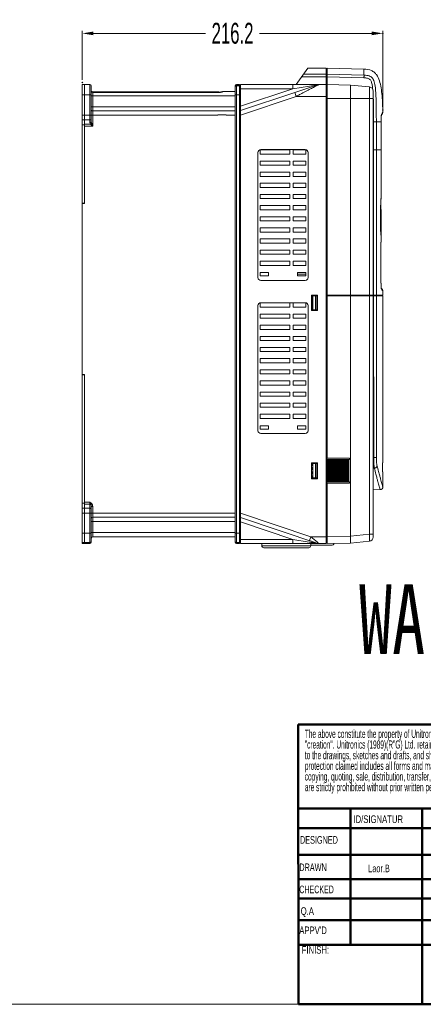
# Model space of a CAD drawing. Header units: millimetres. Extents: x -473 to 23648, y -382 to 1866.
# Tile 174 of 256: x 7945 to 8236, y -382 to 325. Entities that reach past the tile are written whole.
import ezdxf

# ---------------------------------------------------------------- set-up
doc = ezdxf.new("R2010")
doc.units = ezdxf.units.MM
doc.header["$LTSCALE"] = 80
doc.header["$PDMODE"] = 3
doc.header["$PDSIZE"] = 0.3
doc.layers.get('0').update_dxf_attribs({"linetype": 'CONTINUOUS'})
doc.styles.add('SLDTEXTSTYLE0', font='TXT', dxfattribs={"width": 0.75})
doc.styles.add('SLDTEXTSTYLE1', font='TXT', dxfattribs={"width": 0.686449})
doc.styles.add('SLDTEXTSTYLE3', font='TXT', dxfattribs={"width": 0.482098})
doc.styles.add('SLDTEXTSTYLE4', font='TXT', dxfattribs={"width": 0.551421})
doc.styles.get("Standard").update_dxf_attribs({"font": 'technic_.ttf', "width": 0.7})
doc.dimstyles.get("Standard").update_dxf_attribs({"dimtxt": 3, "dimasz": 3, "dimexe": 0.18, "dimexo": 0.0625, "dimgap": 0.09, "dimtad": 1, "dimdsep": 46, "dimtxsty": 'Standard', "dimcen": 0.09, "dimadec": 0, "dimazin": 0, "dimtol": 1, "dimtp": 0.01, "dimtm": 0.01, "dimtfac": 1, "dimtofl": 0, "dimtmove": 0, "dimatfit": 3, "dimfxl": 1, "dimtolj": 1, "dimarcsym": 0})

# ---------------------------------------------------------------- blocks, each defined once
blk = doc.blocks.new('*D72')
at = {"color": 0, "lineweight": 0, "transparency": 16777216}
for p, q in [((7990.23, 282), (7990.23, 317.28)), ((7998.23, 315.48), (8078.98, 315.48)), ((8198.42, 315.48), (8117.66, 315.48)), ((8206.42, 262.18), (8206.42, 317.28))]:
    blk.add_line(p, q, dxfattribs=at)
for p in [(8206.42, 315.48), (7990.23, 280.2), (8206.42, 260.38)]:
    blk.add_point(p, dxfattribs=at)
for points in [[(7998.23, 316.82), (7998.23, 314.15), (7990.23, 315.48)], [(8198.42, 314.15), (8198.42, 316.82), (8206.42, 315.48)]]:
    blk.add_solid(points, dxfattribs=at)
at = {"color": 0, "lineweight": 0, "transparency": 16777216, "insert": (8098.32, 315.48), "char_height": 15, "attachment_point": 5}
blk.add_mtext('\\A1;216.2', dxfattribs=at)
blk = doc.blocks.new('SW_NOTE_0')
at = {"color": 0, "char_height": 1.5875, "attachment_point": 1, "style": 'SLDTEXTSTYLE3'}
for s, insert in [('The above constitute the property of Unitronics (1989)(R"G) Ltd., and are protected by copyright laws as its', (0, 2.05)), ('"creation". Unitronics (1989)(R"G) Ltd. retains all rights to its proprietary assets including, but not limited', (0, -0.04)), ('to the drawings, sketches and drafts, and shall remain the property of Unitronics (1989)(R"G) Ltd. Copyright', (0, -2.12)), ('protection claimed includes all forms and matters of materials and information. Any unauthorized use,', (0, -4.2)), ('copying, quoting, sale, distribution, transfer, assignment, giveaway, rent, lease, sublicense or dispose thereof', (0, -6.29)), ('are strictly prohibited without prior written permission from Unitronics (1989)(R"G) Ltd.', (0, -8.37))]:
    blk.add_mtext(s, dxfattribs=dict(at, insert=insert))

msp = doc.modelspace()

# ---------------------------------------------------------------- linework, layer by layer
at = {"color": 0, "linetype": 'Continuous', "lineweight": 0}
for p, q in [((8152.527, 290.574), (8144.029, 278.698)), ((8165.627, 290.574), (8152.527, 290.574)), ((8165.627, 290.574), (8165.627, -51.302)), ((8166.427, 268.708), (8166.427, 290.574)), ((8192.877, 289.881), (8166.427, 290.574)), ((8166.027, 284.134), (8147.919, 284.134)), ((8165.627, 286.122), (8149.341, 286.122)), ((8166.027, 290.074), (8165.627, 290.074)), ((8165.627, 287.898), (8166.027, 287.898)), ((8165.627, 287.771), (8166.027, 287.771)), ((8166.027, 285.625), (8165.627, 285.625)), ((8166.027, 278.198), (8166.027, 290.084)), ((8166.027, 290.084), (8166.427, 290.084)), ((8166.027, 285.634), (8166.427, 285.634)), ((8166.027, 285.625), (8166.027, -50.802)), ((8166.027, 284.143), (8166.427, 284.143)), ((8166.427, 286.122), (8192.877, 285.479)), ((8166.427, 284.134), (8192.859, 283.491)), ((8192.877, 285.479), (8192.877, 289.881)), ((7990.227, 193.188), (7990.227, 278.698)), ((7990.227, 278.698), (7991.727, 278.698)), ((7991.727, 193.388), (7991.727, 278.698)), ((7991.727, 278.698), (7995.727, 278.698)), ((7991.727, 271.198), (7991.727, 278.698)), ((7995.727, 278.698), (7995.727, 251.405)), ((7996.727, 277.698), (7996.727, 252.112)), ((8100.227, -50.302), (8100.227, 277.698)), ((8100.227, -50.302), (8100.227, 277.698)), ((8101.227, 278.112), (8101.227, 278.698)), ((8101.227, 278.112), (8101.227, 278.698)), ((8101.227, 278.698), (8103.227, 278.698)), ((8101.227, 278.698), (8103.227, 278.698)), ((8101.227, -51.302), (8101.227, 278.097)), ((8101.227, -51.302), (8101.227, 278.097)), ((8103.227, 278.097), (8101.227, 278.097)), ((8103.227, 277.878), (8101.227, 277.878)), ((8103.227, 277.878), (8101.227, 277.878)), ((8103.227, 278.698), (8103.227, 271.198)), ((8103.227, 278.198), (8104.027, 278.198)), ((8104.027, -51.302), (8104.027, 278.698)), ((8104.027, 278.698), (8160.515, 278.698)), ((8104.027, 278.698), (8141.601, 278.698)), ((8141.601, 275.698), (8141.601, 278.698)), ((8159.563, 278.543), (8141.601, 275.698)), ((8159.563, 278.543), (8143.121, 273.043)), ((8165.627, 278.698), (8160.515, 278.698)), ((8166.027, 278.198), (8165.627, 278.198)), ((8166.027, 278.208), (8166.427, 278.208)), ((8166.027, 268.708), (8166.027, 277.457)), ((8183.091, 278.261), (8166.427, 278.698)), ((8183.091, 278.261), (8196.76, 276.966)), ((8196.76, 276.966), (8196.76, 268.709)), ((7990.227, 271.198), (7991.727, 271.198)), ((7991.727, 193.188), (7991.727, 271.198)), ((7991.727, 271.198), (7996.727, 271.198)), ((7996.727, 270.698), (8100.227, 270.698)), ((7996.745, 274.054), (7996.741, 274.067)), ((7996.82, 273.952), (7996.745, 274.054)), ((7996.929, 273.81), (7996.819, 273.953)), ((7996.82, 273.952), (7996.819, 273.952)), ((7996.907, 273.787), (7996.929, 273.81)), ((7997.1, 273.591), (7996.932, 273.805)), ((7997.209, 273.501), (7997.071, 273.622)), ((7997.33, 273.403), (7997.1, 273.591)), ((7997.555, 273.3), (7997.315, 273.414)), ((7997.58, 273.294), (7997.33, 273.403)), ((7997.57, 273.298), (7997.555, 273.3)), ((7997.727, 273.276), (7997.58, 273.294)), ((8089.227, 273.276), (7997.727, 273.276)), ((7997.727, 248.869), (7997.727, 273.276)), ((8089.227, 273.065), (7997.727, 273.065)), ((7998.253, 273.488), (8083.133, 273.488)), ((8011.407, 273.483), (7998.976, 273.483)), ((8087.855, 273.483), (8075.11, 273.483)), ((8083.238, 273.488), (8088.2, 273.488)), ((8090.011, 273.372), (8089.227, 273.276)), ((8089.319, 273.277), (8089.227, 273.276)), ((8089.227, 273.065), (8089.227, 273.276)), ((8090.08, 273.387), (8089.319, 273.277)), ((8090.061, 273.384), (8090.011, 273.372)), ((8091.65, 273.698), (8091.643, 273.698)), ((8091.65, 273.698), (8100.227, 273.698)), ((8100.227, 271.198), (8103.227, 271.198)), ((8100.227, 271.198), (8103.227, 271.198)), ((8103.227, 275.698), (8141.601, 275.698)), ((8103.227, 271.198), (8103.227, -43.802)), ((8141.601, 275.698), (8104.027, 263.129)), ((8143.121, 273.043), (8104.027, 259.965)), ((8144.073, 270.198), (8104.027, 256.802)), ((8144.073, 270.198), (8143.121, 273.043)), ((8166.027, 270.198), (8144.073, 270.198)), ((8199.477, 273.979), (8199.477, 268.708)), ((8100.227, 262.698), (7996.727, 262.698)), ((8103.227, 262.861), (8104.027, 262.861)), ((8166.027, 268.708), (8199.477, 268.708)), ((8166.427, 10.137), (8166.427, 268.708)), ((8183.091, 268.708), (8183.091, 127.208)), ((8196.76, 268.709), (8196.76, 127.208)), ((8199.477, 268.708), (8199.477, 127.208)), ((7990.227, 256.769), (7991.727, 256.769)), ((7991.727, 256.769), (7996.727, 256.769)), ((8087.727, 256.698), (7996.727, 256.698)), ((8100.227, 259.698), (7997.727, 259.698)), ((8093.727, 256.979), (8087.727, 256.979)), ((8087.727, 256.839), (8087.727, 256.979)), ((8087.727, 256.698), (8087.727, 256.839)), ((8093.727, 256.839), (8093.727, 256.979)), ((8093.727, 256.698), (8093.727, 256.839)), ((8100.227, 256.698), (8093.727, 256.698)), ((8103.227, 259.198), (8104.027, 259.198)), ((8103.227, 256.534), (8104.027, 256.534)), ((8205.21, 254.161), (8205.237, 254.805)), ((8205.355, 256.421), (8205.735, 257.105)), ((8205.735, 257.105), (8206.153, 257.849)), ((7990.227, 253.233), (7991.727, 253.233)), ((7990.227, 249.698), (7991.727, 249.698)), ((7991.727, 253.233), (7995.727, 253.233)), ((7996.07, 250.284), (7991.727, 250.284)), ((7997.727, 248.869), (7991.727, 248.869)), ((8201.753, 251.858), (8199.801, 251.858)), ((8199.801, 251.858), (8199.801, 248.708)), ((8199.801, 248.708), (8199.801, 231.858)), ((8201.753, 251.858), (8201.753, 231.858)), ((8205.147, 251.858), (8201.753, 251.858)), ((8205.134, 231.858), (8205.134, 250.095)), ((8205.134, 250.095), (8205.138, 250.095)), ((8205.147, 251.858), (8205.151, 251.833)), ((8205.151, 251.832), (8205.169, 252.793)), ((8205.168, 252.733), (8205.189, 253.54)), ((8205.187, 253.484), (8205.212, 254.212)), ((8116.627, 229.898), (8116.627, 139.898)), ((8118.127, 231.698), (8118.127, 228.698)), ((8139.527, 231.698), (8118.127, 231.698)), ((8118.127, 228.698), (8139.527, 228.698)), ((8150.627, 231.898), (8118.627, 231.898)), ((8139.527, 231.698), (8139.527, 228.698)), ((8142.027, 231.698), (8142.027, 228.698)), ((8151.127, 231.698), (8142.027, 231.698)), ((8142.027, 228.698), (8151.127, 228.698)), ((8151.127, 228.698), (8151.127, 231.698)), ((8152.627, 139.898), (8152.627, 229.898)), ((8199.477, 231.858), (8199.801, 231.858)), ((8199.801, 231.858), (8199.809, 127.208)), ((8201.753, 231.858), (8199.801, 231.858)), ((8201.753, 231.858), (8205.138, 231.858)), ((8205.134, 232.096), (8205.138, 232.096)), ((8118.127, 223.698), (8118.127, 220.698)), ((8139.527, 223.698), (8118.127, 223.698)), ((8118.127, 220.698), (8139.527, 220.698)), ((8139.527, 223.698), (8139.527, 220.698)), ((8142.027, 223.698), (8142.027, 220.698)), ((8151.127, 223.698), (8142.027, 223.698)), ((8142.027, 220.698), (8151.127, 220.698)), ((8151.127, 220.698), (8151.127, 223.698)), ((8118.127, 215.698), (8118.127, 212.698)), ((8139.527, 215.698), (8118.127, 215.698)), ((8118.127, 212.698), (8139.527, 212.698)), ((8139.527, 215.698), (8139.527, 212.698)), ((8142.027, 215.698), (8142.027, 212.698)), ((8151.127, 215.698), (8142.027, 215.698)), ((8142.027, 212.698), (8151.127, 212.698)), ((8151.127, 212.698), (8151.127, 215.698)), ((8118.127, 207.698), (8118.127, 204.698)), ((8139.527, 207.698), (8118.127, 207.698)), ((8139.527, 207.698), (8139.527, 204.698)), ((8142.027, 207.698), (8142.027, 204.698)), ((8151.127, 207.698), (8142.027, 207.698)), ((8151.127, 204.698), (8151.127, 207.698)), ((8118.127, 204.698), (8139.527, 204.698)), ((8118.127, 199.698), (8118.127, 196.698)), ((8139.527, 199.698), (8118.127, 199.698)), ((8139.527, 199.698), (8139.527, 196.698)), ((8142.027, 204.698), (8151.127, 204.698)), ((8142.027, 199.698), (8142.027, 196.698)), ((8151.127, 199.698), (8142.027, 199.698)), ((8151.127, 196.698), (8151.127, 199.698)), ((7990.227, 193.388), (7991.727, 193.388)), ((7990.227, 70.188), (7990.227, 193.188)), ((7990.227, 193.188), (7991.727, 193.188)), ((8118.127, 196.698), (8139.527, 196.698)), ((8118.127, 191.698), (8118.127, 188.698)), ((8139.527, 191.698), (8118.127, 191.698)), ((8139.527, 191.698), (8139.527, 188.698)), ((8142.027, 196.698), (8151.127, 196.698)), ((8142.027, 191.698), (8142.027, 188.698)), ((8151.127, 191.698), (8142.027, 191.698)), ((8151.127, 188.698), (8151.127, 191.698)), ((8205.125, 197.81), (8205.127, 197.859)), ((8205.127, 197.859), (8205.127, 197.939)), ((8205.127, 197.857), (8205.131, 197.938)), ((8205.128, 197.81), (8205.127, 197.857)), ((8205.128, 197.81), (8205.131, 197.939)), ((8118.127, 188.698), (8139.527, 188.698)), ((8142.027, 188.698), (8151.127, 188.698)), ((8204.651, 184.364), (8204.655, 184.612)), ((8204.696, 186.422), (8204.698, 186.394)), ((8205.114, 170.688), (8205.125, 187.247)), ((8205.125, 187.247), (8205.122, 187.376)), ((8118.127, 183.698), (8118.127, 180.698)), ((8139.527, 183.698), (8118.127, 183.698)), ((8118.127, 180.698), (8139.527, 180.698)), ((8139.527, 183.698), (8139.527, 180.698)), ((8142.027, 183.698), (8142.027, 180.698)), ((8151.127, 183.698), (8142.027, 183.698)), ((8142.027, 180.698), (8151.127, 180.698)), ((8151.127, 180.698), (8151.127, 183.698)), ((8118.127, 175.698), (8118.127, 172.698)), ((8139.527, 175.698), (8118.127, 175.698)), ((8118.127, 172.698), (8139.527, 172.698)), ((8139.527, 175.698), (8139.527, 172.698)), ((8142.027, 175.698), (8142.027, 172.698)), ((8151.127, 175.698), (8142.027, 175.698)), ((8142.027, 172.698), (8151.127, 172.698)), ((8151.127, 172.698), (8151.127, 175.698)), ((8205.069, 170.969), (8205.069, 170.97)), ((8205.074, 170.85), (8205.069, 170.969)), ((8205.104, 170.688), (8205.069, 170.969)), ((8205.114, 170.532), (8205.104, 170.688)), ((8205.11, 170.562), (8205.104, 170.688)), ((8205.104, 159.85), (8205.114, 170.688)), ((8205.114, 170.532), (8205.11, 170.562)), ((8118.127, 167.698), (8118.127, 164.698)), ((8139.527, 167.698), (8118.127, 167.698)), ((8118.127, 164.698), (8139.527, 164.698)), ((8139.527, 167.698), (8139.527, 164.698)), ((8142.027, 167.698), (8142.027, 164.698)), ((8151.127, 167.698), (8142.027, 167.698)), ((8142.027, 164.698), (8151.127, 164.698)), ((8151.127, 164.698), (8151.127, 167.698)), ((8118.127, 159.698), (8118.127, 156.698)), ((8139.527, 159.698), (8118.127, 159.698)), ((8118.127, 156.698), (8139.527, 156.698)), ((8139.527, 159.698), (8139.527, 156.698)), ((8142.027, 159.698), (8142.027, 156.698)), ((8151.127, 159.698), (8142.027, 159.698)), ((8142.027, 156.698), (8151.127, 156.698)), ((8151.127, 156.698), (8151.127, 159.698)), ((8139.527, 151.698), (8118.127, 151.698)), ((8118.127, 151.698), (8118.127, 148.698)), ((8118.127, 148.698), (8139.527, 148.698)), ((8139.527, 151.698), (8139.527, 148.698)), ((8151.127, 151.698), (8142.027, 151.698)), ((8142.027, 151.698), (8142.027, 148.698)), ((8142.027, 148.698), (8151.127, 148.698)), ((8151.127, 148.698), (8151.127, 151.698)), ((8124.127, 143.498), (8118.127, 143.498)), ((8118.127, 143.498), (8118.127, 141.098)), ((8124.127, 141.098), (8124.127, 143.498)), ((8145.127, 143.498), (8145.127, 141.098)), ((8151.127, 143.498), (8145.127, 143.498)), ((8145.127, 142.447), (8151.127, 142.447)), ((8151.127, 141.098), (8151.127, 143.498)), ((8118.127, 141.098), (8124.127, 141.098)), ((8118.627, 137.898), (8150.627, 137.898)), ((8145.127, 141.098), (8151.127, 141.098)), ((8205.076, 138.513), (8205.08, 138.513)), ((8205.084, 137.459), (8205.081, 138.391)), ((8205.254, 132.899), (8205.22, 133.341)), ((8205.619, 131.956), (8205.307, 132.378)), ((8205.644, 131.257), (8205.454, 131.514)), ((8206.073, 131.348), (8205.619, 131.956)), ((8205.677, 131.213), (8205.644, 131.257)), ((8206.477, 127.208), (8206.477, 130.143)), ((8118.127, 121.698), (8118.127, 118.698)), ((8139.527, 121.698), (8118.127, 121.698)), ((8150.627, 121.898), (8118.627, 121.898)), ((8139.527, 121.698), (8139.527, 118.698)), ((8142.027, 121.698), (8142.027, 118.698)), ((8151.127, 121.698), (8142.027, 121.698)), ((8151.127, 118.698), (8151.127, 121.698)), ((8155.125, 127.208), (8155.125, 116.208)), ((8159.425, 127.208), (8155.125, 127.208)), ((8155.525, 123.859), (8155.125, 123.859)), ((8155.525, 126.708), (8155.525, 116.708)), ((8155.525, 126.708), (8159.025, 126.708)), ((8156.077, 116.708), (8156.077, 126.708)), ((8157.964, 126.708), (8157.964, 116.708)), ((8159.025, 126.708), (8159.025, 116.708)), ((8159.425, 126.708), (8159.025, 126.708)), ((8159.425, 116.208), (8159.425, 127.208)), ((8166.027, 126.708), (8206.477, 126.708)), ((8166.427, 127.208), (8206.477, 127.208)), ((8183.061, 126.708), (8183.061, 127.208)), ((8183.091, 126.708), (8183.091, -45.867)), ((8196.712, 126.708), (8196.712, 127.208)), ((8196.76, 126.708), (8196.76, -44.572)), ((8198.977, 126.708), (8198.977, 127.208)), ((8199.477, 126.708), (8199.477, -44.572)), ((8199.477, 126.708), (8199.477, -46.563)), ((8199.8, 126.708), (8199.8, 127.208)), ((8199.809, 126.708), (8199.839, 10.596)), ((8201.264, 126.708), (8201.264, 127.208)), ((8205.977, 126.708), (8205.977, 127.208)), ((8206.477, 6.708), (8206.477, 126.708)), ((8116.627, 119.898), (8116.627, 29.898)), ((8118.127, 118.698), (8139.527, 118.698)), ((8118.127, 113.698), (8118.127, 110.698)), ((8139.527, 113.698), (8118.127, 113.698)), ((8139.527, 113.698), (8139.527, 110.698)), ((8142.027, 118.698), (8151.127, 118.698)), ((8142.027, 113.698), (8142.027, 110.698)), ((8151.127, 113.698), (8142.027, 113.698)), ((8151.127, 110.698), (8151.127, 113.698)), ((8152.627, 29.898), (8152.627, 119.898)), ((8155.125, 119.798), (8155.525, 119.798)), ((8155.125, 118.598), (8155.525, 118.598)), ((8155.125, 116.208), (8159.425, 116.208)), ((8159.025, 116.708), (8155.525, 116.708)), ((8159.425, 116.708), (8159.025, 116.708)), ((8118.127, 110.698), (8139.527, 110.698)), ((8142.027, 110.698), (8151.127, 110.698)), ((8118.127, 105.698), (8118.127, 102.698)), ((8139.527, 105.698), (8118.127, 105.698)), ((8118.127, 102.698), (8139.527, 102.698)), ((8139.527, 105.698), (8139.527, 102.698)), ((8142.027, 105.698), (8142.027, 102.698)), ((8151.127, 105.698), (8142.027, 105.698)), ((8142.027, 102.698), (8151.127, 102.698)), ((8151.127, 102.698), (8151.127, 105.698)), ((8118.127, 97.698), (8118.127, 94.698)), ((8139.527, 97.698), (8118.127, 97.698)), ((8118.127, 94.698), (8139.527, 94.698)), ((8139.527, 97.698), (8139.527, 94.698)), ((8142.027, 97.698), (8142.027, 94.698)), ((8151.127, 97.698), (8142.027, 97.698)), ((8142.027, 94.698), (8151.127, 94.698)), ((8151.127, 94.698), (8151.127, 97.698)), ((8118.127, 89.698), (8118.127, 86.698)), ((8139.527, 89.698), (8118.127, 89.698)), ((8118.127, 86.698), (8139.527, 86.698)), ((8139.527, 89.698), (8139.527, 86.698)), ((8142.027, 89.698), (8142.027, 86.698)), ((8151.127, 89.698), (8142.027, 89.698)), ((8142.027, 86.698), (8151.127, 86.698)), ((8151.127, 86.698), (8151.127, 89.698)), ((8118.127, 81.698), (8118.127, 78.698)), ((8139.527, 81.698), (8118.127, 81.698)), ((8118.127, 78.698), (8139.527, 78.698)), ((8139.527, 81.698), (8139.527, 78.698)), ((8142.027, 81.698), (8142.027, 78.698)), ((8151.127, 81.698), (8142.027, 81.698)), ((8142.027, 78.698), (8151.127, 78.698)), ((8151.127, 78.698), (8151.127, 81.698)), ((8118.127, 73.698), (8118.127, 70.698)), ((8139.527, 73.698), (8118.127, 73.698)), ((8139.527, 73.698), (8139.527, 70.698)), ((8142.027, 73.698), (8142.027, 70.698)), ((8151.127, 73.698), (8142.027, 73.698)), ((8151.127, 70.698), (8151.127, 73.698)), ((7990.227, -51.302), (7990.227, 70.188)), ((7990.227, 70.188), (7991.727, 70.188)), ((7990.227, 69.988), (7991.727, 69.988)), ((7991.727, -51.302), (7991.727, 70.188)), ((7991.727, -51.302), (7991.727, 69.988)), ((8118.127, 70.698), (8139.527, 70.698)), ((8118.127, 65.698), (8118.127, 62.698)), ((8139.527, 65.698), (8118.127, 65.698)), ((8139.527, 65.698), (8139.527, 62.698)), ((8142.027, 70.698), (8151.127, 70.698)), ((8142.027, 65.698), (8142.027, 62.698)), ((8151.127, 65.698), (8142.027, 65.698)), ((8151.127, 62.698), (8151.127, 65.698)), ((8118.127, 62.698), (8139.527, 62.698)), ((8118.127, 57.698), (8118.127, 54.698)), ((8139.527, 57.698), (8118.127, 57.698)), ((8139.527, 57.698), (8139.527, 54.698)), ((8142.027, 62.698), (8151.127, 62.698)), ((8142.027, 57.698), (8142.027, 54.698)), ((8151.127, 57.698), (8142.027, 57.698)), ((8151.127, 54.698), (8151.127, 57.698)), ((8118.127, 54.698), (8139.527, 54.698)), ((8118.127, 49.698), (8118.127, 46.698)), ((8139.527, 49.698), (8118.127, 49.698)), ((8139.527, 49.698), (8139.527, 46.698)), ((8142.027, 54.698), (8151.127, 54.698)), ((8142.027, 49.698), (8142.027, 46.698)), ((8151.127, 49.698), (8142.027, 49.698)), ((8151.127, 46.698), (8151.127, 49.698)), ((8118.127, 46.698), (8139.527, 46.698)), ((8142.027, 46.698), (8151.127, 46.698)), ((8118.127, 41.698), (8118.127, 38.698)), ((8139.527, 41.698), (8118.127, 41.698)), ((8118.127, 38.698), (8139.527, 38.698)), ((8139.527, 41.698), (8139.527, 38.698)), ((8142.027, 41.698), (8142.027, 38.698)), ((8151.127, 41.698), (8142.027, 41.698)), ((8142.027, 38.698), (8151.127, 38.698)), ((8151.127, 38.698), (8151.127, 41.698)), ((8118.127, 33.498), (8118.127, 31.098)), ((8124.127, 33.498), (8118.127, 33.498)), ((8118.127, 31.098), (8124.127, 31.098)), ((8124.127, 31.098), (8124.127, 33.498)), ((8145.127, 33.498), (8145.127, 31.098)), ((8151.127, 33.498), (8145.127, 33.498)), ((8145.127, 31.098), (8151.127, 31.098)), ((8151.127, 31.098), (8151.127, 33.498)), ((8118.627, 27.898), (8150.627, 27.898)), ((8166.427, 10.137), (8166.027, 10.137)), ((8166.027, 9.137), (8167.647, 9.137)), ((8166.427, 10.137), (8181.977, 10.137)), ((8166.427, -6.863), (8166.427, 9.137)), ((8167.057, 9.137), (8167.057, -6.863)), ((8167.657, -6.863), (8167.657, 9.137)), ((8167.657, 9.137), (8168.746, 9.137)), ((8168.157, 9.137), (8168.157, -6.863)), ((8168.757, -6.863), (8168.757, 9.137)), ((8168.757, 9.137), (8169.846, 9.137)), ((8169.256, 9.137), (8169.256, -6.863)), ((8169.856, -6.863), (8169.856, 9.137)), ((8169.856, 9.137), (8170.945, 9.137)), ((8170.356, 9.137), (8170.356, -6.863)), ((8170.956, -6.863), (8170.956, 9.137)), ((8170.956, 9.137), (8172.045, 9.137)), ((8171.456, 9.137), (8171.456, -6.863)), ((8172.056, -6.863), (8172.056, 9.137)), ((8172.056, 9.137), (8173.145, 9.137)), ((8172.555, 9.137), (8172.555, -6.863)), ((8173.155, -6.863), (8173.155, 9.137)), ((8173.155, 9.137), (8174.244, 9.137)), ((8173.655, 9.137), (8173.655, -6.863)), ((8174.255, -6.863), (8174.255, 9.137)), ((8174.255, 9.137), (8175.344, 9.137)), ((8174.755, 9.137), (8174.755, -6.863)), ((8175.354, -6.863), (8175.354, 9.137)), ((8175.354, 9.137), (8176.444, 9.137)), ((8175.854, 9.137), (8175.854, -6.863)), ((8176.454, -6.863), (8176.454, 9.137)), ((8176.454, 9.137), (8177.543, 9.137)), ((8176.954, 9.137), (8176.954, -6.863)), ((8177.554, -6.863), (8177.554, 9.137)), ((8177.554, 9.137), (8178.643, 9.137)), ((8178.053, 9.137), (8178.053, -6.863)), ((8178.653, -6.863), (8178.653, 9.137)), ((8178.653, 9.137), (8179.742, 9.137)), ((8179.153, 9.137), (8179.153, -6.863)), ((8179.753, -6.863), (8179.753, 9.137)), ((8179.753, 9.137), (8180.842, 9.137)), ((8180.253, 9.137), (8180.253, -6.863)), ((8180.852, -6.863), (8180.852, 9.137)), ((8180.852, 9.137), (8181.977, 9.137)), ((8181.352, 9.137), (8181.352, -6.863)), ((8181.952, -6.856), (8181.952, 9.13)), ((8199.839, 10.596), (8199.477, 10.595)), ((8155.125, 6.887), (8155.125, -4.613)), ((8159.425, 6.887), (8155.125, 6.887)), ((8155.525, 4.887), (8155.525, 6.387)), ((8155.525, 6.387), (8159.025, 6.387)), ((8155.525, 4.887), (8155.966, 4.887)), ((8155.525, 1.887), (8155.525, 3.387)), ((8155.525, 3.387), (8155.966, 3.387)), ((8155.525, 1.887), (8155.966, 1.887)), ((8155.525, -1.113), (8155.525, 0.387)), ((8155.525, -1.113), (8155.525, 0.387)), ((8155.525, 0.387), (8155.966, 0.387)), ((8155.966, 3.387), (8155.966, 4.887)), ((8155.966, 0.387), (8155.966, 1.887)), ((8156.077, -4.113), (8156.077, 6.387)), ((8157.964, -4.113), (8157.964, 6.387)), ((8159.025, -4.113), (8159.025, 6.387)), ((8159.025, 6.387), (8159.425, 6.387)), ((8159.425, -4.613), (8159.425, 6.887)), ((8200.308, 2.958), (8199.477, 2.945)), ((8206.108, 0.208), (8206.114, 6.708)), ((8206.477, 0.208), (8206.108, 0.208)), ((8206.114, 6.708), (8206.477, 6.708)), ((8206.477, -10.47), (8206.477, 0.208)), ((8155.125, -4.613), (8159.425, -4.613)), ((8155.525, -1.113), (8155.966, -1.113)), ((8155.525, -4.113), (8155.525, -2.613)), ((8155.525, -4.113), (8155.525, -2.613)), ((8155.525, -2.613), (8155.966, -2.613)), ((8155.525, -4.113), (8159.025, -4.113)), ((8155.966, -2.613), (8155.966, -1.113)), ((8159.025, -4.113), (8159.425, -4.113)), ((8166.027, -6.863), (8167.647, -6.863)), ((8167.657, -6.863), (8168.746, -6.863)), ((8168.757, -6.863), (8169.846, -6.863)), ((8169.856, -6.863), (8170.945, -6.863)), ((8170.956, -6.863), (8172.045, -6.863)), ((8172.056, -6.863), (8173.145, -6.863)), ((8173.155, -6.863), (8174.244, -6.863)), ((8174.255, -6.863), (8175.344, -6.863)), ((8175.354, -6.863), (8176.444, -6.863)), ((8176.454, -6.863), (8177.543, -6.863)), ((8177.554, -6.863), (8178.643, -6.863)), ((8178.653, -6.863), (8179.742, -6.863)), ((8179.753, -6.863), (8180.842, -6.863)), ((8180.852, -6.863), (8181.977, -6.863)), ((8166.427, -7.863), (8166.027, -7.863)), ((8166.427, -46.283), (8166.427, -7.863)), ((8166.427, -7.863), (8181.977, -7.863)), ((8199.477, -12.558), (8204.511, -12.47)), ((8203.797, -10.031), (8203.858, -10.243)), ((7990.227, -22.302), (7991.727, -22.302)), ((7990.227, -25.838), (7991.727, -25.838)), ((7991.727, -21.474), (7995.727, -21.474)), ((7991.727, -22.888), (7995.727, -22.888)), ((7991.727, -22.888), (7995.727, -22.888)), ((7995.727, -25.838), (7991.727, -25.838)), ((7991.727, -25.838), (7995.727, -25.838)), ((7995.727, -21.474), (7995.727, -50.701)), ((7995.727, -22.888), (7995.727, -50.701)), ((7996.336, -23.034), (7996.945, -22.474)), ((7996.727, -24.716), (7997.727, -24.716)), ((7996.727, -24.716), (7996.727, -50.302)), ((7996.727, -24.716), (7996.727, -50.302)), ((7997.727, -24.716), (7997.727, -46.302)), ((7990.227, -29.373), (7991.727, -29.373)), ((7991.727, -29.373), (7996.727, -29.373)), ((7991.727, -29.373), (7996.727, -29.373)), ((7996.727, -29.302), (8100.227, -29.302)), ((7996.727, -35.302), (8100.227, -35.302)), ((7997.727, -32.302), (8100.227, -32.302)), ((8103.227, -29.139), (8104.027, -29.139)), ((8103.227, -31.802), (8104.027, -31.802)), ((8154.536, -46.302), (8104.027, -29.406)), ((8104.027, -32.57), (8159.563, -51.147)), ((8103.227, -35.466), (8104.027, -35.466)), ((8104.027, -35.733), (8141.601, -48.302)), ((7990.227, -43.802), (7991.727, -43.802)), ((7991.727, -43.802), (7996.727, -43.802)), ((7991.727, -43.802), (7996.727, -43.802)), ((7996.727, -43.302), (8100.227, -43.302)), ((8100.227, -46.302), (7997.727, -46.302)), ((8100.227, -43.802), (8103.227, -43.802)), ((8100.227, -43.802), (8103.227, -43.802)), ((8103.227, -43.802), (8103.227, -50.701)), ((8103.227, -48.302), (8141.601, -48.302)), ((8141.601, -51.302), (8141.601, -48.302)), ((8141.601, -48.302), (8153.422, -50.174)), ((8153.584, -49.147), (8154.536, -46.302)), ((8153.584, -49.147), (8159.563, -51.147)), ((8166.027, -46.302), (8154.536, -46.302)), ((8154.536, -46.302), (8159.34, -50.32)), ((8166.027, -50.775), (8166.027, -46.293)), ((8166.027, -46.293), (8166.427, -46.293)), ((8166.427, -46.283), (8183.091, -45.847)), ((8166.427, -51.281), (8166.427, -46.283)), ((8183.091, -45.867), (8196.76, -44.572)), ((8199.477, -44.572), (8196.76, -44.572)), ((7990.227, -50.483), (7991.727, -50.483)), ((7991.727, -50.701), (7990.227, -50.701)), ((7991.727, -51.302), (7990.227, -51.302)), ((7991.727, -50.483), (7995.727, -50.483)), ((7991.727, -50.483), (7995.727, -50.483)), ((7991.727, -50.701), (7995.727, -50.701)), ((7995.727, -51.302), (7991.727, -51.302)), ((7995.727, -51.302), (7991.727, -51.302)), ((7995.727, -50.716), (7995.727, -51.302)), ((7995.727, -50.716), (7995.727, -51.302)), ((8101.227, -50.483), (8103.227, -50.483)), ((8101.227, -50.483), (8103.227, -50.483)), ((8101.227, -50.701), (8103.227, -50.701)), ((8103.227, -51.302), (8101.227, -51.302)), ((8103.227, -51.302), (8101.227, -51.302)), ((8103.227, -50.716), (8103.227, -51.302)), ((8103.227, -50.802), (8104.027, -50.802)), ((8104.027, -51.302), (8141.601, -51.302)), ((8119.327, -52.802), (8119.327, -51.302)), ((8119.327, -52.802), (8154.627, -52.802)), ((8120.827, -54.302), (8153.127, -54.302)), ((8141.601, -51.302), (8160.512, -51.302)), ((8154.627, -52.802), (8154.627, -51.302)), ((8169.327, -52.452), (8154.627, -52.452)), ((8159.563, -51.147), (8159.873, -51.233)), ((8160.478, -51.302), (8160.511, -51.302)), ((8165.627, -51.302), (8160.515, -51.302)), ((8166.027, -50.802), (8165.627, -50.802)), ((8166.027, -50.792), (8166.427, -50.792)), ((8166.427, -51.281), (8183.091, -50.845)), ((8183.091, -50.845), (8196.76, -49.549))]:
    msp.add_line(p, q, dxfattribs=at)
at = {"color": 7, "linetype": 'Continuous', "lineweight": 50}
for p, q in [((8145.464, -181.234), (8643.84, -181.234)), ((8145.464, -181.234), (8145.792, -382.445)), ((8643.84, -241.643), (8145.562, -241.643)), ((8183.11, -241.643), (8183.11, -339.685)), ((8234.714, -242.422), (8234.714, -382.445)), ((8415.804, -255.913), (8145.586, -255.913)), ((8415.804, -275.109), (8145.617, -275.109)), ((8415.804, -292.479), (8145.645, -292.479)), ((8415.804, -306.431), (8145.668, -306.431)), ((8147.656, -321.948), (8145.693, -321.948)), ((8147.656, -321.948), (8643.84, -321.948)), ((8288.71, -339.685), (8145.722, -339.685)), ((8145.792, -382.445), (8644.167, -382.445))]:
    msp.add_line(p, q, dxfattribs=at)
at = {"color": 0, "lineweight": 0}
msp.add_line((7268.152, -382.445), (9857.679, -382.445), dxfattribs=at)
at = {"color": 0, "linetype": 'Continuous', "lineweight": 0}
for points in [[(8081.855, 273.483), (8081.501, 273.422), (8081.258, 273.276)], [(8088.451, 273.276), (8088.208, 273.422), (8087.855, 273.483)], [(8091.64, 273.697), (8091.447, 273.689), (8090.788, 273.567), (8090.08, 273.387)], [(8205.235, 254.76), (8205.262, 255.279), (8205.289, 255.713), (8205.317, 256.064), (8205.343, 256.332), (8205.365, 256.502), (8205.369, 256.532)], [(8205.131, 197.938), (8205.135, 208.844), (8205.137, 220.644), (8205.138, 250.095)], [(8205.138, 250.095), (8205.139, 250.464), (8205.147, 251.56), (8205.151, 251.832)], [(8204.698, 186.394), (8204.816, 190.152), (8204.976, 194.382), (8205.128, 197.81)], [(8205.122, 187.376), (8204.974, 190.804), (8204.908, 192.595)], [(8205.069, 170.97), (8204.966, 171.993), (8204.835, 173.868), (8204.729, 176.178), (8204.66, 178.801), (8204.634, 181.591), (8204.654, 184.389), (8204.698, 186.394)], [(8205.08, 138.341), (8205.093, 148.701), (8205.104, 159.85)], [(8205.222, 133.313), (8205.189, 133.837), (8205.16, 134.419), (8205.134, 135.08), (8205.112, 135.812), (8205.095, 136.61), (8205.084, 137.459)], [(8205.342, 132.149), (8205.342, 132.147), (8205.332, 132.203), (8205.31, 132.357), (8205.282, 132.6), (8205.251, 132.928)]]:
    msp.add_lwpolyline(points, dxfattribs=at)
for centre, radius, start, end in [((7995.727, 277.698), 1, 0, 90), ((8101.227, 277.698), 1, 90, 180), ((8101.227, 277.698), 1, 90, 180), ((8101.227, 277.097), 1, 90, 180.000277), ((8101.227, 277.097), 1, 90, 180.000277), ((8160.515, 275.698), 3, 89.999803, 108.495264), ((8196.477, 273.979), 3, 0, 84.585298), ((7998.673, 274.674), 1.977, 206.668671, 213.024647), ((7998.227, 272.488), 1, 90, 126.080051), ((8088.227, 272.488), 1, 53.028747, 90), ((8051.091, 263.588), 148.585, 2.252495, 2.965349), ((8015.31, 262.129), 184.396, 2.045911, 2.268489), ((7997.727, 260.698), 1, 202.499723, 270), ((8203.484, 257.138), 1.983, 342.197462, 0.973077), ((8553.274, 65), 397.366, 150.959374, 151.078362), ((8352.565, 176.379), 167.825, 150.826242, 150.940894), ((8204.417, 258.843), 2, 330.216372, 1.088842), ((8322.465, 250.126), 117.331, 179.153855, 180.014937), ((8118.627, 229.898), 2, 90, 180), ((8150.627, 229.898), 2, 0, 90), ((8810.279, 169.336), 605.824, 177.306041, 178.383911), ((8361.406, 181.997), 156.773, 178.382606, 179.044344), ((8204.269, 187.248), 0.856, 351.197952, 359.95469), ((8231.165, 173.957), 26.275, 186.52949, 186.792074), ((8241.815, 175.228), 37.001, 186.795146, 187.023297), ((8238.245, 174.785), 33.403, 187.017348, 187.26218), ((8118.627, 139.898), 2, 180, 270), ((8150.627, 139.898), 2, 270, 0), ((8203.467, 131.525), 1.987, 359.697799, 28.717302), ((8204.477, 130.143), 2, 0, 37.036875), ((8118.627, 119.898), 2, 90, 180), ((8150.627, 119.898), 2, 0, 90), ((8118.627, 29.898), 2, 180, 270), ((8150.627, 29.898), 2, 270, 0), ((8181.977, 9.637), 0.5, 267.198632, 90), ((8181.977, -7.363), 0.5, 270, 92.801368), ((8517.901, 80.703), 326.947, 196.150829, 196.557601), ((8204.477, -10.47), 2, 271.000007, 359.999987), ((7997.727, -33.302), 1, 90, 157.500243), ((7997.727, -47.302), 1, 90, 180), ((8153.709, -48.911), 29.5, 0.229653, 1.10646), ((8196.477, -46.562), 3, 275.414502, 359.997882), ((8315.241, -44.099), 118.419, 181.428636, 181.641171), ((7995.727, -49.701), 1, 270, 0.000277), ((7995.727, -49.701), 1, 270, 0.000277), ((7995.727, -50.302), 1, 270, 0), ((7995.727, -50.302), 1, 270, 0), ((8101.227, -49.701), 1, 179.999723, 270), ((8101.227, -49.701), 1, 179.999723, 270), ((8101.227, -50.302), 1, 180, 270), ((8101.227, -50.302), 1, 180, 270), ((8120.827, -52.802), 1.5, 180, 270), ((8153.127, -52.802), 1.5, 270, 0), ((8160.515, -48.302), 3, 251.504549, 270), ((8169.327, -49.952), 2.5, 270, 331.272115)]:
    msp.add_arc(centre, radius, start, end, dxfattribs=at)
for points, start_tangent, end_tangent in [([(8192.877, 285.479), (8192.884, 285.271), (8192.883, 284.827), (8192.874, 284.206), (8192.859, 283.491)], (0.1364004, -0.9906538), (-0.0242978, -0.9997048)), ([(8192.859, 283.491), (8194.148, 283.414), (8195.309, 283.232), (8196.319, 282.908), (8197.116, 282.39), (8197.718, 281.624), (8198.176, 280.638), (8198.527, 279.493), (8198.798, 278.21), (8199.013, 276.799), (8199.189, 275.261)], (0.9997046, -0.0243066), (0.0987646, -0.9951108)), ([(8192.877, 289.881), (8198.31, 288.766), (8200.298, 287.497), (8201.854, 285.809), (8203.964, 281.455), (8205.181, 276.231), (8205.872, 270.496), (8206.248, 264.453), (8206.416, 258.881)], (0.9996573, -0.0261769), (0.0190027, -0.9998194)), ([(8192.877, 285.479), (8194.883, 285.323), (8196.632, 284.91), (8198.039, 284.177), (8199.116, 283.075), (8199.924, 281.552), (8200.493, 279.699), (8200.88, 277.584), (8201.156, 275.241), (8201.355, 272.674), (8201.498, 269.875), (8201.601, 266.831), (8201.672, 263.526), (8201.719, 259.943), (8201.745, 256.061), (8201.753, 251.858)], (0.9997014, -0.0244341), (0.0000004, -1)), ([(8100.227, 276.988), (8100.303, 277.328)], (0, 1), (0.4203738, 0.907351)), ([(8100.227, 276.988), (8100.303, 277.328)], (0, 1), (0.4203738, 0.907351)), ([(8100.303, 277.328), (8100.519, 277.617), (8100.844, 277.81)], (0.4203738, 0.907351), (0.9382572, 0.3459386)), ([(8100.303, 277.328), (8100.519, 277.617), (8100.844, 277.81)], (0.4203738, 0.907351), (0.9382572, 0.3459386)), ([(8100.844, 277.81), (8101.227, 277.878)], (0.9382572, 0.3459386), (1, 0)), ([(8100.844, 277.81), (8101.227, 277.878)], (0.9382572, 0.3459386), (1, 0)), ([(8159.216, 278.027), (8158.287, 277.546), (8157.165, 276.966), (8155.862, 276.293), (8154.386, 275.529), (8152.731, 274.674), (8150.886, 273.72), (8148.84, 272.662), (8146.577, 271.492), (8144.073, 270.198)], (-0.8969457, -0.4421407), (-0.8883022, -0.4592595)), ([(8160.515, 278.698), (8160.371, 278.624), (8159.93, 278.394), (8159.216, 278.027)], (0.999989, -0.0046873), (-0.8969457, -0.4421407)), ([(8183.091, 278.261), (8183.085, 278.09), (8183.08, 277.545), (8183.093, 276.573)], (-0.0398256, -0.9992066), (0.0120187, -0.9999278)), ([(8183.093, 276.573), (8183.093, 275.115)], (0.0120187, -0.9999278), (-0.0070114, -0.9999754)), ([(7996.727, 274.116), (7996.746, 273.998), (7996.807, 273.886)], (0.0000011, -1), (0.6058478, -0.7955806)), ([(7996.727, 274.116), (7996.746, 273.998), (7996.807, 273.886)], (0.0000012, -1), (0.6058475, -0.7955808)), ([(7996.807, 273.886), (7996.907, 273.787)], (0.6058478, -0.7955806), (0.7927732, -0.6095168)), ([(7996.807, 273.886), (7996.907, 273.787)], (0.6058475, -0.7955808), (0.7927731, -0.6095168)), ([(7996.907, 273.787), (7996.866, 273.888), (7996.82, 273.952)], (-0.2469815, 0.9690202), (-0.6781812, 0.7348947)), ([(7996.907, 273.787), (7996.866, 273.888), (7996.82, 273.952)], (-0.2469816, 0.9690202), (-0.6781813, 0.7348946)), ([(7997.379, 273.195), (7997.256, 273.301), (7997.134, 273.435), (7997.016, 273.597)], (-0.8055891, 0.5924746), (-0.5448152, 0.8385561)), ([(7997.379, 273.195), (7997.256, 273.301), (7997.134, 273.435), (7997.016, 273.597)], (-0.8055891, 0.5924746), (-0.5448152, 0.8385561)), ([(7997.727, 273.065), (7997.619, 273.077), (7997.501, 273.12), (7997.379, 273.195)], (-1, 0.0002064), (-0.8055891, 0.5924746)), ([(8075.045, 273.386), (8075.044, 273.347), (8075.044, 273.295), (8075.044, 273.276)], (-0.0400567, -0.9991974), (0.0051464, -0.9999868)), ([(8075.111, 273.483), (8075.1, 273.483), (8075.075, 273.481), (8075.064, 273.475), (8075.057, 273.467), (8075.053, 273.455), (8075.05, 273.438), (8075.047, 273.416), (8075.045, 273.386)], (-0.9999964, 0.0026995), (-0.0400567, -0.9991974)), ([(8089.761, 273.119), (8089.227, 273.065)], (-0.9810505, -0.1937524), (-0.9999996, 0.0009057)), ([(8091.643, 273.698), (8091.249, 273.622), (8090.769, 273.445), (8090.266, 273.257), (8089.761, 273.119)], (-0.9999788, -0.0065083), (-0.9810505, -0.1937524)), ([(8183.093, 275.115), (8183.08, 273.282), (8183.085, 271.138), (8183.091, 268.708)], (-0.0070114, -0.9999754), (0, -1)), ([(8199.588, 268.712), (8199.63, 267.42), (8199.686, 265.257), (8199.729, 262.939), (8199.762, 260.454), (8199.784, 257.787), (8199.797, 254.925), (8199.801, 251.858)], (0.0357348, -0.9993613), (0.0000001, -1)), ([(8205.147, 251.858), (8205.165, 252.807), (8205.186, 253.616), (8205.21, 254.301), (8205.233, 254.864), (8205.258, 255.339), (8205.283, 255.751)], (0.0148585, 0.9998896), (0.0664783, 0.9977879)), ([(8205.283, 255.751), (8205.31, 256.12), (8205.34, 256.46)], (0.0664783, 0.9977879), (0.0995452, 0.995033)), ([(8205.34, 256.46), (8205.376, 256.768), (8205.419, 257.017)], (0.0995452, 0.995033), (0.1932785, 0.9811439)), ([(8205.419, 257.017), (8205.467, 257.172)], (0.1932785, 0.9811439), (0.483666, 0.8752526)), ([(8206.03, 258.187), (8206.16, 258.42), (8206.261, 258.601), (8206.341, 258.746), (8206.396, 258.844), (8206.416, 258.881)], (0.4874952, 0.8731257), (0.4919174, 0.8706419)), ([(7996.727, 253.94), (7996.65, 253.67), (7996.434, 253.44), (7996.109, 253.287), (7995.727, 253.233)], (0, -1), (-1, 0)), ([(7996.727, 252.112), (7996.65, 251.841), (7996.434, 251.612), (7996.109, 251.459), (7995.727, 251.405)], (0, -1), (-1, 0)), ([(7995.727, 251.405), (7995.819, 250.803), (7996.07, 250.284)], (-0.0001134, -1), (0.5597363, -0.8286708)), ([(7996.899, 250.991), (7996.702, 250.7), (7996.411, 250.452), (7996.07, 250.284)], (-0.4211361, -0.9069974), (-0.9471835, -0.320692)), ([(7996.899, 250.991), (7996.702, 250.7), (7996.411, 250.452), (7996.07, 250.284)], (-0.4211224, -0.9070038), (-0.9471858, -0.3206852)), ([(7996.07, 250.284), (7996.294, 250.073), (7996.515, 249.877), (7996.727, 249.696)], (0.7128997, -0.701266), (0.7624998, -0.6469884)), ([(7996.899, 250.991), (7996.773, 251.51), (7996.727, 252.112)], (-0.3202145, 0.9473451), (-0.0001286, 1)), ([(7996.899, 250.991), (7996.773, 251.51), (7996.727, 252.112)], (-0.3202128, 0.9473456), (0.0000001, 1)), ([(7997.727, 248.869), (7997.555, 249.01), (7997.371, 249.16), (7997.173, 249.322), (7996.959, 249.5), (7996.727, 249.696)], (-0.7746307, 0.6324139), (-0.7625007, 0.6469874)), ([(7997.227, 250.109), (7997.121, 250.381), (7997.01, 250.675), (7996.899, 250.991)], (-0.3656411, 0.9307559), (-0.3203779, 0.9472898)), ([(7997.727, 248.869), (7997.641, 249.08), (7997.549, 249.305), (7997.45, 249.549), (7997.343, 249.816), (7997.227, 250.109)], (-0.3779162, 0.9258398), (-0.3656485, 0.930753)), ([(8201.753, 231.858), (8201.754, 199.281), (8201.756, 164.396), (8201.76, 127.208)], (0, -1), (0.0001387, -1)), ([(8205.127, 197.939), (8205.133, 215.159), (8205.134, 231.858)], (0.0004403, 0.9999999), (0.0000002, 1)), ([(8205.06, 170.97), (8204.936, 172.289), (8204.816, 174.138), (8204.721, 176.318), (8204.658, 178.742), (8204.632, 181.31), (8204.645, 183.909), (8204.651, 184.364)], (-0.1137333, 0.9935113), (0.0152644, 0.9998835)), ([(8205.115, 187.117), (8205.047, 186.888), (8204.894, 186.645), (8204.706, 186.462)], (-0.1535095, -0.9881472), (-0.7774066, -0.6289984)), ([(8204.748, 187.82), (8204.847, 187.767), (8205.06, 187.567), (8205.122, 187.376)], (0.9099207, -0.4147823), (0.0577299, -0.9983322)), ([(8205.076, 138.513), (8205.095, 154.804), (8205.11, 170.562)], (0.0012885, 0.9999992), (0.000812, 0.9999997)), ([(8205.243, 132.897), (8205.203, 133.464), (8205.167, 134.132), (8205.134, 134.934), (8205.105, 135.88), (8205.087, 136.846), (8205.078, 137.721), (8205.076, 138.513)], (-0.0789296, 0.9968802), (0.001549, 0.9999988)), ([(8205.361, 131.844), (8205.324, 132.089), (8205.284, 132.436), (8205.243, 132.897)], (-0.1713285, 0.985214), (-0.0789296, 0.9968802)), ([(8205.454, 131.514), (8205.426, 131.571), (8205.395, 131.677), (8205.361, 131.844)], (-0.5946667, 0.8039723), (-0.1713285, 0.985214)), ([(8206.477, 130.143), (8206.454, 130.173), (8206.394, 130.253), (8206.307, 130.369), (8206.198, 130.515), (8206.057, 130.703), (8205.881, 130.938), (8205.677, 131.213)], (-0.602638, 0.7980147), (-0.595865, 0.8030846)), ([(8201.76, 126.708), (8201.771, 67.649), (8201.787, 10.753)], (0.0001394, -1), (0.0003424, -0.9999999)), ([(8201.787, 10.753), (8201.572, 10.692), (8201.136, 10.642), (8200.533, 10.608), (8199.839, 10.596)], (-0.8232366, -0.5676984), (-0.9999981, -0.0019559)), ([(8199.839, 10.596), (8199.86, 8.689), (8199.922, 6.9), (8200.021, 5.304), (8200.152, 3.972), (8200.308, 2.958)], (0.0003391, -0.9999999), (0.1946041, -0.9808819)), ([(8201.787, 10.753), (8201.808, 9.252), (8201.87, 7.843), (8201.969, 6.588), (8202.101, 5.54), (8202.257, 4.742)], (0.0003728, -0.9999999), (0.2455629, -0.9693807)), ([(8202.257, 4.742), (8202.076, 4.085), (8201.647, 3.521), (8201.029, 3.127), (8200.308, 2.958)], (-0.068577, -0.9976458), (-0.9980679, -0.0621324)), ([(8200.308, 2.958), (8201.413, -1.37), (8202.217, -4.387), (8202.845, -6.675), (8203.383, -8.588), (8203.797, -10.031)], (0.241635, -0.9703672), (0.2776415, -0.9606848)), ([(8202.257, 4.742), (8203.367, 0.474), (8204.173, -2.501), (8204.804, -4.758), (8205.344, -6.643), (8205.82, -8.275), (8206.188, -9.512), (8206.409, -10.245), (8206.477, -10.47)], (0.2456178, -0.9693667), (0.2897846, -0.9570919)), ([(7995.727, -21.474), (7996.335, -21.919), (7996.945, -22.474)], (0.8178476, -0.5754348), (0.6762365, -0.7366846)), ([(7995.727, -21.474), (7996.033, -22.313), (7996.336, -23.034)], (0.2978402, -0.9546158), (0.4091012, -0.912489)), ([(7995.727, -22.888), (7996.048, -22.926), (7996.336, -23.034)], (1, 0), (0.8786418, -0.4774815)), ([(7996.727, -26.545), (7996.65, -26.274), (7996.434, -26.045), (7996.109, -25.892), (7995.727, -25.838)], (0, 1), (-1, 0)), ([(7996.727, -26.545), (7996.65, -26.274), (7996.434, -26.045), (7996.109, -25.892), (7995.727, -25.838)], (0, 1), (-1, 0)), ([(7996.336, -23.034), (7996.422, -23.192), (7996.501, -23.376), (7996.573, -23.587), (7996.634, -23.827), (7996.683, -24.095), (7996.715, -24.391), (7996.727, -24.716)], (0.5228581, -0.8524197), (0.0000039, -1)), ([(7996.945, -22.474), (7997.117, -22.684), (7997.276, -22.929), (7997.42, -23.211), (7997.542, -23.53), (7997.639, -23.887), (7997.703, -24.282), (7997.727, -24.716)], (0.6770288, -0.7359565), (0.0000069, -1)), ([(8183.204, -48.341), (8183.169, -47.403), (8183.091, -45.847)], (-0.0194707, 0.9998104), (0, 1)), ([(8183.091, -50.845), (8183.169, -50.594), (8183.21, -49.879), (8183.21, -48.792)], (0.3951363, 0.9186225), (-0.0041677, 0.9999913)), ([(8196.76, -44.572), (8196.832, -46.106)], (0.0558629, -0.9984384), (0.0344734, -0.9994056)), ([(8196.87, -47.49), (8196.87, -48.59), (8196.832, -49.299), (8196.76, -49.549)], (0.0290144, -0.999579), (-0.9957362, -0.092246)), ([(8196.832, -46.106), (8196.859, -47.051)], (0.0344734, -0.9994056), (0.02532, -0.9996794)), ([(7996.109, -50.415), (7995.727, -50.483)], (-0.9382572, -0.3459386), (-1, 0)), ([(7996.109, -50.415), (7995.727, -50.483)], (-0.9382572, -0.3459386), (-1, 0)), ([(7996.65, -49.933), (7996.434, -50.222), (7996.109, -50.415)], (-0.4203738, -0.907351), (-0.9382572, -0.3459386)), ([(7996.65, -49.933), (7996.434, -50.222), (7996.109, -50.415)], (-0.4203738, -0.907351), (-0.9382572, -0.3459386)), ([(7996.727, -49.592), (7996.65, -49.933)], (0, -1), (-0.4203738, -0.907351)), ([(7996.727, -49.592), (7996.65, -49.933)], (0, -1), (-0.4203738, -0.907351)), ([(8100.227, -49.592), (8100.303, -49.933)], (0, -1), (0.4203735, -0.9073511)), ([(8100.227, -49.592), (8100.303, -49.933)], (0, -1), (0.4203735, -0.9073511)), ([(8100.303, -49.933), (8100.519, -50.222), (8100.844, -50.415)], (0.4203735, -0.9073511), (0.9382573, -0.3459383)), ([(8100.303, -49.933), (8100.519, -50.222), (8100.844, -50.415)], (0.4203735, -0.9073511), (0.9382573, -0.3459383)), ([(8100.844, -50.415), (8101.227, -50.483)], (0.9382573, -0.3459383), (1, 0)), ([(8100.844, -50.415), (8101.227, -50.483)], (0.9382573, -0.3459383), (1, 0)), ([(8153.422, -50.174), (8154.165, -50.292), (8155.178, -50.453), (8156.091, -50.597), (8156.906, -50.726), (8157.63, -50.841), (8158.263, -50.941), (8158.796, -51.026), (8159.211, -51.091), (8159.476, -51.133), (8159.563, -51.147)], (0.9876871, -0.1564421), (0.9671112, -0.2543539)), ([(8159.34, -50.32), (8159.59, -50.528), (8159.806, -50.709), (8159.992, -50.864), (8160.149, -50.996), (8160.279, -51.105), (8160.382, -51.191), (8160.456, -51.253), (8160.515, -51.302)], (0.7671492, -0.6414687), (0.7684446, -0.6399164))]:
    msp.add_spline(points, degree=3, dxfattribs=dict(at, start_tangent=start_tangent, end_tangent=end_tangent))

# ---------------------------------------------------------------- block references
at = {"xscale": 3.67488, "yscale": 3.67488, "zscale": 3.67488}
msp.add_blockref('SW_NOTE_0', (8150.323, -192.647), dxfattribs=at)

# ---------------------------------------------------------------- texts
at = {"color": 0, "lineweight": 0, "insert": (8189.259, -80.622), "char_height": 50, "width": 378.46729, "attachment_point": 1}
msp.add_mtext('{\\fSimSun|b0|i0|c134|p2;WALL MOUNTING}', dxfattribs=at)
at = {"color": 7, "linetype": 'Continuous', "lineweight": 0, "attachment_point": 1}
for s, insert, char_height, style in [('ID/SIGNATUR', (8185.31, -246.63), 5.51232, 'SLDTEXTSTYLE0'), ('DRAWN', (8146.363, -281.21), 5.5123, 'SLDTEXTSTYLE1'), ('Q.A', (8147.347, -312.683), 5.5123, 'SLDTEXTSTYLE0'), ("APPV'D", (8146.349, -326.512), 5.5123, 'SLDTEXTSTYLE0')]:
    msp.add_mtext(s, dxfattribs=dict(at, insert=insert, char_height=char_height, style=style))
at = {"attachment_point": 1}
for s, insert, char_height, style in [('DESIGNED', (8146.832, -261.5), 5.5123, 'SLDTEXTSTYLE1'), ('{\\fArial|b0|i0|c0|p34;Laor.B}', (8195.898, -282.003), 5.51232, 'SLDTEXTSTYLE1'), ('CHECKED', (8146.351, -297.116), 5.5123, 'SLDTEXTSTYLE4'), ('FINISH:', (8148.1, -340.541), 5.5123, 'SLDTEXTSTYLE0')]:
    msp.add_mtext(s, dxfattribs=dict(at, insert=insert, char_height=char_height, style=style))

# ---------------------------------------------------------------- dimensions: what is measured, and where the dimension line sits
at = {"color": 3, "lineweight": 0}
dim = msp.add_linear_dim(base=(8206.416, 315.482), p1=(7990.227, 280.198), p2=(8206.416, 260.381), text='216.2', dimstyle='Standard', override={"dimtxt": 15, "dimasz": 8, "dimexe": 1.8, "dimexo": 1.8, "dimtad": 0, "dimdec": 1, "dimzin": 0, "dimdsep": 0, "dimcen": 0.5, "dimtol": 0, "dimtdec": 4, "dimtzin": 0, "dimlwd": 0, "dimlwe": 0}, dxfattribs=at)
dim.commit()
dim.dimension.update_dxf_attribs({"geometry": '*D72', "text_midpoint": (8098.322, 315.482), "dimtype": 160})

doc.saveas('drawing.dxf')
